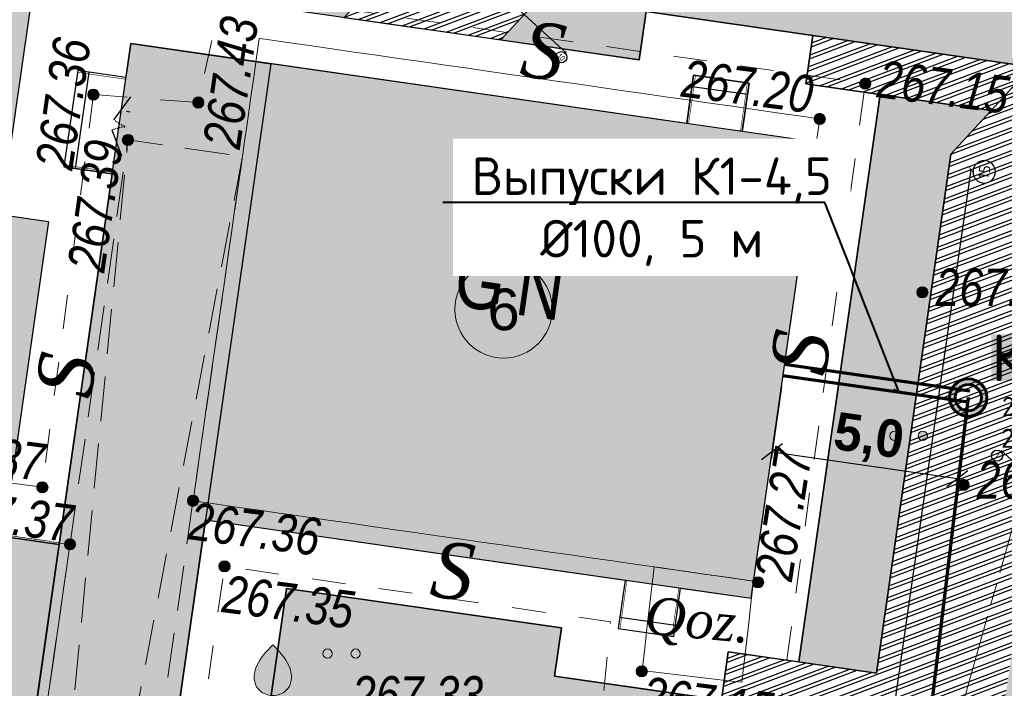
# Model space of a CAD drawing. Header units: inches. Extents: x -416310 to 1286511, y -34262 to 944600.
# Tile 37 of 84: x 136284 to 162582, y 170817 to 188658. Entities that reach past the tile are written whole.
import ezdxf
from ezdxf import colors
from ezdxf.entities.mleader import LeaderData, LeaderLine
from ezdxf.enums import TextEntityAlignment as Align
from ezdxf.math import Vec2, Vec3

# ---------------------------------------------------------------- set-up
doc = ezdxf.new("R2010")
doc.units = ezdxf.units.IN
doc.header["$MEASUREMENT"] = 0
for name, pattern in [('ACAD_ISO03W100', [30, 12, -18]), ('Auto_Street_NotBorder_Line_m1', [3, 1.5, -1.5]), ('Build_Contour_Canopy_m1', [3, 2, -1]), ('Build_Contour_Notresid_m1', [1, 1, 0]), ('Commnctn_Waterpipes_Line_Unground_m1', [10, 8, -0.5, 1, -0.5])]:
    doc.linetypes.add(name, pattern=pattern)
doc.layers.get('Defpoints').update_dxf_attribs({"color": 4, "lineweight": 30})
for name, color, linetype, lineweight, true_color in [('AUTO#_ROADS_EXIST_L', 7, 'Continuous', 15, 0x000000), ('AUTO#_ROADS_MTRAL_T', 7, 'Continuous', 15, 0x000000), ('COMMN_OBJCT_WATER_L', 7, 'Continuous', 15, 0x000000), ('GREEN_VGTAT_#####_B', 7, 'Continuous', 15, 0x000000), ('GREEN_VGTAT_SRVEY_B', 7, 'Continuous', 15, 0x000000)]:
    doc.layers.add(name, color=color, linetype=linetype, lineweight=lineweight, true_color=true_color)
for name, color, linetype, true_color in [('BUILD_CANOP_CNTUR_P', 7, 'Continuous', 0x000000), ('BUILD_NORES_CNTUR_P', 7, 'Continuous', 0x000000), ('BUILD_NORES_TITLE_T', 7, 'Continuous', 0x000000), ('RELEF_POINT_PICKT_B', 7, 'Continuous', 0x000000), ('RELEF_POINT_PICKT_T', 7, 'Continuous', 0x000000)]:
    doc.layers.add(name, color=color, linetype=linetype, true_color=true_color)
for name, color, linetype, lineweight in [('devor', 7, 'Continuous', 40), ('К1', 104, 'бытовая канализация', 40), ('ПЛАНИРОВКА', 7, 'Continuous', 30), ('Стены', 250, 'Continuous', 30), ('Цоколь', 7, 'Continuous', 9), ('Экспликация', 7, 'Continuous', 30)]:
    doc.layers.add(name, color=color, linetype=linetype, lineweight=lineweight)
for name, color, linetype in [('Номер пп.', 7, 'Continuous'), ('Штрих Железобетона', 7, 'Continuous'), ('Штрих Стекло', 7, 'Continuous')]:
    doc.layers.add(name, color=color, linetype=linetype)
doc.styles.add('ARIAL', font='arial.ttf')
doc.styles.add('FAYZXON', font='GOTHICB.TTF')
doc.styles.add('GOST', font='isocpeur.ttf')
doc.styles.get("Standard").update_dxf_attribs({"font": 'arial.ttf'})
doc.styles.add('БМ-431 (Times New Roman К)', font='timesi.ttf', dxfattribs={"height": 1})
doc.styles.add('Д-431 (Arial Narrow К)', font='ARIALNI.TTF', dxfattribs={"height": 1})
doc.styles.add('Р-131 (Arial Narrow)', font='ARIALN.TTF', dxfattribs={"height": 1})
doc.styles.add('Юлия', font='times.ttf')
doc.linetypes.add('FENCELINE1', pattern='A,6.35,-2.54,[133,ltypeshp.shx,S=2.54,R=0,X=-2.54,Y=0],-2.54,25.4', length=36.83)
doc.linetypes.add('бытовая канализация', pattern='A,5,-0.5,["К1",Standard,S=0.7,R=0,X=0,Y=-0.35],-2', length=7.5)
doc.dimstyles.new('100$0', dxfattribs={"dimtxt": 250, "dimasz": 150, "dimexe": 1.25, "dimexo": 30, "dimgap": 30, "dimtad": 1, "dimdec": 1, "dimzin": 9, "dimtxsty": 'GOST', "dimblk": 'ARCHTICK', "dimcen": 200, "dimclrd": 256, "dimclre": 256, "dimclrt": 256, "dimadec": 0, "dimazin": 0, "dimtfac": 1, "dimtdec": 1, "dimtmove": 1, "dimatfit": 3, "dimldrblk": 'OPEN90', "dimfxl": 0, "dimlwd": -1, "dimlwe": -1, "dimarcsym": 0})
doc.dimstyles.new('50', dxfattribs={"dimscale": 0.5, "dimtxt": 250, "dimasz": 100, "dimexe": 1.25, "dimexo": 30, "dimgap": 30, "dimtad": 1, "dimdec": 1, "dimtxsty": 'GOST', "dimblk": 'ARCHTICK', "dimcen": 2.5, "dimclrt": 256, "dimadec": 0, "dimazin": 0, "dimtfac": 1, "dimtdec": 1, "dimtmove": 1, "dimatfit": 3, "dimfxl": 0, "dimlwd": -1, "dimarcsym": 0})
doc.dimstyles.new('MAGENTA genplan dimension', dxfattribs={"dimtxt": 1000, "dimasz": 500, "dimexe": 200, "dimexo": 300, "dimgap": 100, "dimtad": 1, "dimdec": 1, "dimlfac": 0.001, "dimzin": 1, "dimtxsty": 'FAYZXON', "dimblk": 'OBLIQUE', "dimcen": 0, "dimclrd": 142, "dimclre": 142, "dimclrt": 6, "dimadec": 0, "dimazin": 0, "dimtfac": 1, "dimtdec": 1, "dimtmove": 0, "dimatfit": 3, "dimldrblk": 'OBLIQUE', "dimfxl": 0, "dimlwd": 30, "dimlwe": 30, "dimarcsym": 0})
pattern_1 = [(20.67471, (243342.12, 349651.24), (-100.88746, 267.34768), []), (20.67471, (243464.86, 349595.76), (-100.88746, 267.34768), [])]

# ---------------------------------------------------------------- blocks, each defined once
blk = doc.blocks.new('GreenFruit_m1')
at = {"layer": 'GREEN_VGTAT_SRVEY_B', "linetype": 'Continuous', "lineweight": 13, "true_color": 0xfffffe}
h = blk.add_hatch(color=7, dxfattribs=at)
h.dxf.hatch_style = 1
edge = h.paths.add_edge_path()
edge.add_spline(control_points=[(-0.001, 0.8), (-0.001, 0.8), (0.258, 0.802), (0.696, 0.951), (1.074, 1.608), (0.88, 2.607), (0.338, 3.157), (-0.001, 3.5)], knot_values=[1.744095, 1.744095, 1.744095, 1.744095, 1.744164, 2.114608, 2.383255, 2.810464, 3.522822, 3.522822, 3.522822, 3.522822], degree=3, periodic=0)
edge.add_spline(control_points=[(-0.001, 3.5), (-0.34, 3.157), (-0.882, 2.607), (-1.075, 1.608), (-0.697, 0.951), (-0.259, 0.802), (-0.001, 0.8), (-0.001, 0.8)], knot_values=[1.744095, 1.744095, 1.744095, 1.744095, 2.456452, 2.883662, 3.152309, 3.522752, 3.522822, 3.522822, 3.522822, 3.522822], degree=3, periodic=0)
at = {"layer": 'GREEN_VGTAT_SRVEY_B', "color": 18, "linetype": 'Continuous', "lineweight": 13, "true_color": 0x000000, "flags": 128}
blk.add_lwpolyline([(0.6, 0), (0, 0), (0, 0.8)], dxfattribs=at)
at = {"layer": 'GREEN_VGTAT_SRVEY_B', "color": 18, "linetype": 'Continuous', "lineweight": 13, "true_color": 0x000000}
for points in [[(0, 0.8), (0, 0.8), (-0.259, 0.802), (-0.697, 0.951), (-1.075, 1.608), (-0.882, 2.607), (-0.34, 3.157), (-0.001, 3.5)], [(-0.001, 0.8), (-0.001, 0.8), (0.258, 0.802), (0.696, 0.951), (1.074, 1.608), (0.88, 2.607), (0.338, 3.157), (-0.001, 3.5)]]:
    blk.add_open_spline(points, degree=3, knots=[1.743859, 1.743859, 1.743859, 1.743859, 1.744164, 2.114608, 2.383255, 2.810464, 3.522822, 3.522822, 3.522822, 3.522822], dxfattribs=at)
blk = doc.blocks.new('GreenSubshrub_m1')
at = {"layer": 'GREEN_VGTAT_#####_B', "linetype": 'Continuous', "lineweight": 13, "true_color": 0x000000}
h = blk.add_hatch(color=18, dxfattribs=at)
h.paths.add_polyline_path([(-1, 0, 1), (-0.5, 0, 1)])
h.paths.add_polyline_path([(1, 0, 1), (0.5, 0, 1)])
at = {"layer": 'GREEN_VGTAT_#####_B', "color": 18, "linetype": 'Continuous', "lineweight": 13, "true_color": 0x000000}
for centre in [(-0.75, 0), (0.75, 0)]:
    blk.add_circle(centre, 0.25, dxfattribs=at)
blk = doc.blocks.new('PointHight_m1')
at = {"layer": 'RELEF_POINT_PICKT_B', "linetype": 'Continuous', "lineweight": 15, "true_color": 0x000000}
h = blk.add_hatch(color=18, dxfattribs=at)
edge = h.paths.add_edge_path()
edge.add_arc((0, 0), 0.3, 0, 360)
at = {"layer": 'RELEF_POINT_PICKT_B', "color": 18, "linetype": 'Continuous', "lineweight": 15, "true_color": 0x000000}
blk.add_circle((0, 0), 0.3, dxfattribs=at)
blk.add_point((0, 0), dxfattribs=at)
blk = doc.blocks.new('55653')
at = {"layer": 'AUTO#_ROADS_EXIST_L', "color": 18, "linetype": 'Auto_Street_NotBorder_Line_m1', "lineweight": 15, "ltscale": 600, "true_color": 0x000000, "flags": 128}
for points in [[(-105089, 190357), (-102286, 190147), (-101643, 193101), (-84473, 190652), (-86768, 173801), (-91464, 174366), (-91278, 176290), (-101588, 177769), (-103971, 161149)], [(-105089, 190357), (-106451, 179878)], [(-106451, 179878), (-121686, 181859)]]:
    blk.add_lwpolyline(points, dxfattribs=at)
at = {"layer": 'BUILD_CANOP_CNTUR_P', "color": 18, "linetype": 'Build_Contour_Canopy_m1', "lineweight": 13, "ltscale": 600, "true_color": 0x000000, "flags": 128}
blk.add_lwpolyline([(-113661, 122957), (-104168, 189147), (-101109, 188709), (-110602, 122519)], close=True, dxfattribs=at)
for points in [[(-110602, 122519), (-104168, 189147)], [(-101109, 188709), (-113661, 122957)]]:
    blk.add_lwpolyline(points, dxfattribs=at)
at = {"layer": 'BUILD_NORES_CNTUR_P', "color": 18, "linetype": 'Build_Contour_Notresid_m1', "lineweight": 13, "ltscale": 600, "true_color": 0x000000, "flags": 128}
for points in [[(-85689, 189710), (-87458, 177373), (-102427, 179520), (-100658, 191857)], [(-105715, 178356), (-107485, 166018), (-122454, 168165), (-120685, 180503)], [(-87458, 177373), (-87771, 174676), (-90434, 174985), (-90111, 177753)]]:
    blk.add_lwpolyline(points, close=True, dxfattribs=at)
at = {"layer": 'COMMN_OBJCT_WATER_L', "color": 5, "linetype": 'Commnctn_Waterpipes_Line_Unground_m1', "lineweight": 15, "ltscale": 600, "true_color": 0x0000ff, "flags": 128}
blk.add_lwpolyline([(-71393, 191239), (-76762, 185398), (-80415, 179242), (-82420, 172149), (-83261, 161648), (-87641, 162107)], dxfattribs=at)
at = {"layer": 'GREEN_VGTAT_#####_B', "color": 18, "true_color": 0x000000, "xscale": 500, "yscale": 500, "zscale": 500}
for p in [(-83314, 181255, -353246), (-98460, 175439, -353246)]:
    blk.add_blockref('GreenSubshrub_m1', p, dxfattribs=at)
at = {"layer": 'GREEN_VGTAT_SRVEY_B', "color": 18, "true_color": 0x000000, "xscale": 500, "yscale": 500, "zscale": 500}
blk.add_blockref('GreenFruit_m1', (-100297, 173923, -353246), dxfattribs=at)
at = {"layer": 'RELEF_POINT_PICKT_B', "color": 18, "true_color": 0x000000, "xscale": 500, "yscale": 500, "zscale": 500}
for p in [(-84473, 190652, -86097), (-105089, 190357, -85887), (-102286, 190147, -85818), (-85689, 189710, -86043), (-104168, 189147, -85854), (-82946, 185080, -86083), (-106451, 179878, -85873), (-81848, 179942, -86039), (-102427, 179520, -85888), (-105715, 178356, -85876), (-101588, 177769, -85897), (-87335, 177341, -85975), (-90444, 174967, -86098)]:
    blk.add_blockref('PointHight_m1', p, dxfattribs=at)
at = {"layer": 'AUTO#_ROADS_MTRAL_T', "color": 18, "true_color": 0x000000, "style": 'БМ-431 (Times New Roman К)'}
for rotation, p in [(351.8383, (-93173, 190784)), (82.244, (-85463, 183380)), (81.8383, (-105082, 182772)), (353.4587, (-95574, 176906))]:
    blk.add_text('S', height=1500, rotation=rotation, dxfattribs=at).set_placement(p, align=Align.CENTER)
at = {"layer": 'BUILD_NORES_TITLE_T', "color": 18, "true_color": 0x000000}
for s, height, rotation, style, p in [("G'N", 1500, 351.8383, 'Р-131 (Arial Narrow)', (-93970, 185272)), ('Qoz.', 1000, 354.8352, 'БМ-431 (Times New Roman К)', (-88963, 176229))]:
    blk.add_text(s, height=height, rotation=rotation, dxfattribs=dict(at, style=style)).set_placement(p, align=Align.MIDDLE)
at = {"layer": 'RELEF_POINT_PICKT_T', "color": 18, "true_color": 0x000000, "style": 'Д-431 (Arial Narrow К)'}
for s, rotation, p in [('267.43', 81.7829, (-101676, 188949)), ('267.36', 81.7829, (-106149, 188386)), ('267.20', 352.6404, (-89353, 190805)), ('267.15', 352.6404, (-84123, 190787)), ('267.39', 81.7829, (-105296, 185660)), ('267.37', 352.6404, (-109883, 180986)), ('267.27', 81.1074, (-86929, 177420)), ('267.37', 352.6404, (-109127, 179355)), ('267.36', 352.6404, (-102520, 178992)), ('267.35', 352.6404, (-101620, 177047)), ('267.15', 352.6404, (-90421, 174341))]:
    blk.add_text(s, height=1000, rotation=rotation, dxfattribs=at).set_placement(p, align=Align.MIDDLE_LEFT)
for s, p in [('267.16', (-82596, 185215)), ('267.21', (-81498, 180077)), ('267.33', (-98182, 174338))]:
    blk.add_text(s, height=1000, dxfattribs=at).set_placement(p, align=Align.MIDDLE_LEFT)
blk = doc.blocks.new('kb-axis')
blk.add_circle((0, 0), 1)
at = {"style": 'GOST'}
blk.add_attdef('AXIS', text='', height=1, dxfattribs=at).set_placement((0, 0), align=Align.MIDDLE_CENTER)
blk = doc.blocks.new('_ArchTick')
at = {"color": 0, "linetype": 'ByBlock', "const_width": 0.15}
blk.add_lwpolyline([(-0.5, -0.5), (0.5, 0.5)], dxfattribs=at)
blk = doc.blocks.new('*D72')
at = {"ltscale": 30, "transparency": 16777216}
for p, q in [((-62050, -37370), (-62050, -37398.75)), ((-62050, -37400), (13350, -37400)), ((13350, -37370), (13350, -37398.75))]:
    blk.add_line(p, q, dxfattribs=at)
at = {"layer": 'Defpoints', "color": 0, "ltscale": 30, "transparency": 16777216}
for p in [(-62050, -37400), (13350, -37400), (13350, -37400)]:
    blk.add_point(p, dxfattribs=at)
at = {"ltscale": 30, "transparency": 16777216, "xscale": 150, "yscale": 150, "zscale": 150, "rotation": 180}
blk.add_blockref('_ArchTick', (-62050, -37400), dxfattribs=at)
at = {"ltscale": 30, "transparency": 16777216, "xscale": 150, "yscale": 150, "zscale": 150}
blk.add_blockref('_ArchTick', (13350, -37400), dxfattribs=at)
at = {"ltscale": 30, "transparency": 16777216, "insert": (-24350, -36870), "char_height": 1000, "attachment_point": 5, "style": 'GOST'}
blk.add_mtext('75400', dxfattribs=at)
blk = doc.blocks.new('_Open90')
at = {"color": 0, "linetype": 'ByBlock', "lineweight": -2}
for p, q in [((0, 0), (-1, 0)), ((-0.5, 0.5), (0, 0)), ((0, 0), (-0.5, -0.5))]:
    blk.add_line(p, q, dxfattribs=at)
blk = doc.blocks.new('Д-1')
at = {"lineweight": 30}
blk.add_lwpolyline([(0, 0), (-443, -820)], dxfattribs=at)
at = {"linetype": 'ACAD_ISO03W100', "ltscale": 2}
blk.add_arc((236, 217), 1240, 236.7811, 259.0382, dxfattribs=at)
at = {"layer": 'Defpoints'}
blk.add_line((60, -500), (-60, -500), dxfattribs=at)
blk = doc.blocks.new('A$Cef465eac')
at = {"ltscale": 30}
for p, q in [((74490, 19500), (71890, 19500)), ((71890, 18200), (71890, 19500)), ((74490, 18200), (74490, 19500)), ((74490, 19200), (71890, 19200))]:
    blk.add_line(p, q, dxfattribs=at)
at = {"ltscale": 100}
for p, q in [((75400, 3200), (76700, 3200)), ((76400, 3200), (76400, 1700)), ((76700, 3200), (76700, 1700)), ((63100, 3100), (61800, 3100)), ((61800, 3100), (61800, 1600)), ((62100, 3100), (62100, 1600)), ((61800, 1600), (63100, 1600)), ((76700, 1700), (75400, 1700))]:
    blk.add_line(p, q, dxfattribs=at)
at = {"linetype": 'FENCELINE1', "ltscale": 10, "const_width": 15}
for points in [[(71940, 18200), (71940, 19500)], [(74440, 18200), (74440, 19500)], [(75400, 3150), (76700, 3150)], [(61800, 3050), (63100, 3050)], [(61800, 1650), (63100, 1650)], [(75400, 1750), (76700, 1750)]]:
    blk.add_lwpolyline(points, dxfattribs=at)
blk = doc.blocks.new('*D50')
at = {"color": 0, "lineweight": -2, "ltscale": 30, "transparency": 16777216}
for p, q in [((-22550, -9390), (-22550, -9405)), ((-50, -9390), (-50, -9405))]:
    blk.add_line(p, q, dxfattribs=at)
at = {"color": 0, "linetype": 'Continuous', "ltscale": 30, "transparency": 16777216}
blk.add_line((-22550, -9405), (-50, -9405), dxfattribs=at)
at = {"layer": 'Defpoints', "color": 0, "ltscale": 30, "transparency": 16777216}
for p in [(-22550, -9405), (-50, -9405), (-50, -9405)]:
    blk.add_point(p, dxfattribs=at)
at = {"color": 0, "ltscale": 30, "transparency": 16777216, "xscale": 50, "yscale": 50, "zscale": 50, "rotation": 180}
blk.add_blockref('_ArchTick', (-22550, -9405), dxfattribs=at)
at = {"color": 0, "ltscale": 30, "transparency": 16777216, "xscale": 50, "yscale": 50, "zscale": 50}
blk.add_blockref('_ArchTick', (-50, -9405), dxfattribs=at)
at = {"ltscale": 30, "transparency": 16777216, "insert": (-11300, -9203), "char_height": 375, "attachment_point": 5, "style": 'GOST'}
blk.add_mtext('22500', dxfattribs=at)
blk = doc.blocks.new('нум1')
at = {"layer": 'Номер пп.', "ltscale": 100, "true_color": 0xffffff}
h = blk.add_hatch(color=7, dxfattribs=at)
edge = h.paths.add_edge_path()
edge.add_arc((0, 0), 3.515, 0, 360)
at = {"layer": 'Номер пп.', "color": 18, "lineweight": 15, "true_color": 0x000000}
blk.add_circle((0, 0), 3.515, dxfattribs=at)
at = {"layer": 'Номер пп.', "color": 0, "ltscale": 100, "style": 'Юлия'}
blk.add_attdef('ЦИФРА', text='', height=4, dxfattribs=at).set_placement((0, 0), align=Align.MIDDLE_CENTER)
blk = doc.blocks.new('Канализационный колодец')
h = blk.add_hatch(color=256)
h.set_gradient(color1=(153, 0, 0), color2=(153, 0, 0), tint=1)
h.paths.add_polyline_path([(-500, 0, 1), (500, 0, 1)])
h.paths.add_polyline_path([(350, 0, -1), (-350, 0, -1)], flags=16)
at = {"lineweight": 60}
for radius in [500, 350]:
    blk.add_circle((0, 0), radius, dxfattribs=at)
blk = doc.blocks.new('_Oblique')
at = {"color": 0, "linetype": 'ByBlock', "lineweight": -2}
blk.add_line((-0.5, -0.5), (0.5, 0.5), dxfattribs=at)
blk = doc.blocks.new('*D169')
at = {"layer": 'Defpoints', "color": 0, "transparency": 16777216}
for p in [(156670, 179158), (161620, 178448), (161329, 176418)]:
    blk.add_point(p, dxfattribs=at)
at = {"layer": 'devor', "color": 142, "lineweight": 30, "transparency": 16777216}
for p, q in [((156628, 178861), (156351, 176930)), ((161577, 178151), (161300, 176220)), ((156379, 177128), (161329, 176418))]:
    blk.add_line(p, q, dxfattribs=at)
at = {"layer": 'devor', "color": 142, "lineweight": 30, "transparency": 16777216, "xscale": 500, "yscale": 500, "zscale": 500}
for p, rotation in [((156379, 177128), 171.8382701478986), ((161329, 176418), 351.8382701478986)]:
    blk.add_blockref('_Oblique', p, dxfattribs=dict(at, rotation=rotation))
at = {"layer": 'devor', "color": 6, "transparency": 16777216, "insert": (158953, 177461), "char_height": 1000, "attachment_point": 5, "rotation": 351.8383, "style": 'FAYZXON'}
blk.add_mtext('5,0', dxfattribs=at)
blk = doc.blocks.new('A$C17045e92')
at = {"layer": 'Цоколь', "ltscale": 10000, "true_color": 0xffa8a8}
h = blk.add_hatch(color=21, dxfattribs=at)
h.dxf.hatch_style = 1
h.paths.add_polyline_path([(-12300, 0), (0, 0), (0, -14700), (-12300, -14700)])
at = {"layer": 'Цоколь', "ltscale": 10000}
h = blk.add_hatch(color=1, dxfattribs=at)
h.dxf.hatch_style = 1
h.paths.add_polyline_path([(-62200, -14700), (13500, -14700), (13500, -18480), (-62200, -18480)])
at = {"layer": 'Цоколь', "ltscale": 10000, "true_color": 0xffa8a8}
h = blk.add_hatch(color=21, dxfattribs=at)
h.dxf.hatch_style = 1
h.paths.add_polyline_path([(13500, -18480), (1200, -18480), (1200, -33200), (13500, -33200)])
at = {"layer": 'Стены', "ltscale": 10000}
for points in [[(-12300, 0), (0, 0), (0, -14700), (-12300, -14700)], [(-62200, -14700), (13500, -14700), (13500, -18480), (-62200, -18480)], [(13500, -18480), (1200, -18480), (1200, -33200), (13500, -33200)]]:
    blk.add_lwpolyline(points, close=True, dxfattribs=at)
at = {"ltscale": 10000}
blk.add_blockref('A$Cef465eac', (-61900, -32900), dxfattribs=at)
at = {"yscale": 0.8, "zscale": 0.6}
for p, xscale, rotation in [((10490, -14890), -0.8, 90), ((12090, -14890), 0.8, 270)]:
    blk.add_blockref('Д-1', p, dxfattribs=dict(at, xscale=xscale, rotation=rotation))
at = {"ltscale": 10000}
ref = blk.add_blockref('kb-axis', (13350, -37750), dxfattribs=dict(at, xscale=-300, yscale=300, zscale=300))
ref.add_attrib('AXIS', '15', dxfattribs={"height": 300, "style": 'GOST'}).set_placement((13350, -37750), align=Align.MIDDLE_CENTER)
at = {"ltscale": 30}
dim = blk.add_linear_dim(base=(13350, -37400), p1=(-62050, -37400), p2=(13350, -37400), dimstyle='100$0', override={"dimtxt": 1000}, dxfattribs=at)
dim.commit()
dim.dimension.update_dxf_attribs({"geometry": '*D72', "text_midpoint": (-24350, -36870)})
blk = doc.blocks.new('A$C0747a730')
at = {"ltscale": 10000, "xscale": 150, "yscale": 150, "zscale": 150}
for p, values in [((-22550, -9580.29), {'AXIS': '1'}), ((-50, -9580.29), {'AXIS': '10'})]:
    blk.add_blockref('kb-axis', p, dxfattribs=at).add_auto_attribs(values)
at = {"ltscale": 30}
dim = blk.add_linear_dim(base=(-50, -9405.29), p1=(-22550, -9405.29), p2=(-50, -9405.29), dimstyle='50', override={"dimtxt": 750}, dxfattribs=at)
dim.commit()
dim.dimension.update_dxf_attribs({"geometry": '*D50', "text_midpoint": (-11300, -9202.79)})

msp = doc.modelspace()

# ---------------------------------------------------------------- hatches: boundary and pattern name
h = msp.add_hatch()
h.set_pattern_fill('AR-CONC', color=34, scale=8, angle=-3.00148808)
h.set_pattern_definition([(46.9985, (243342.1, -3697.8), (1448.801, -203.654), [152.4, -1676.4]), (351.9985, (243342.1, -3697.8), (-201.528, 1541.121), [121.92, -1341.125]), (97.44996, (243462.9, -3714.8), (1247.273, 1337.467), [129.52, -1424.722]), (43.1827, (243363.4, -3292), (2148.046, -449.431), [228.6, -2514.6]), (93.6341, (243542.4, -3329.4), (2000.273, 1877.246), [194.28, -2137.085]), (348.1827, (243363.4, -3292), (2000.273, 1877.246), [182.88, -2011.678]), (17.9985, (243561, -3404.1), (1168.413, -880.51), [152.4, -1676.4]), (322.9985, (243561, -3404), (570.893, 1445.594), [121.92, -1341.12]), (68.44996, (243658.4, -3477.4), (1739.306, 565.084), [129.52, -1424.7195]), (34.4985, (243342.1, -3697.8), (60.0946, 674.2186), [0, -1324.864, 0, -1361.44, 0, -1346.2]), (4.4985, (243342.1, -3697.8), (575.7891, 772.3547), [0, -776.224, 0, -1294.384, 0, -513.08]), (324.4985, (242889.6, -3674.1), (1080.837, -102.5653), [0, -508, 0, -1584.96, 0, -2103.12]), (314.4985, (242686.7, -3663.4), (1194.059, 141.0823), [0, -660.4, 0, -1052.576, 0, -1493.52])])
edge = h.paths.add_edge_path()
edge.add_line((163711.9766, 178248.9083), (163371.4871, 175874.8431))
edge.add_line((163371.4871, 175874.8431), (161009.1695, 159403.5697))
edge.add_arc((164473.719, 158906.6824), 3500, 171.83827018, 261.83827017)
edge.add_line((163976.8317, 155442.1329), (181302.5339, 154010.7941))
edge.add_line((181302.5339, 154010.7941), (186471.338, 159692.0773))
edge.add_line((186471.338, 159692.0773), (180218.3276, 165404.4811))
edge.add_line((180218.3276, 165404.4811), (179105.4503, 164186.284))
edge.add_line((179105.4503, 164186.284), (163711.9766, 178248.9083))
h.paths.add_polyline_path([(148268.7252, 192354.3967), (144947.3864, 188718.7353), (136693.5001, 189902.5115), (126568.974, 179024.4183), (117480.1441, 187483.6303), (134078.7014, 205317.6159)])
at = {"layer": 'Штрих Железобетона', "true_color": 0x969696}
h = msp.add_hatch(dxfattribs=at)
h.set_pattern_fill('ANSI33', color=252, scale=100, angle=49.68473873)
h.set_pattern_definition([(94.68474, (243342.1, -3697.8), (-632.8786, -51.8624), []), (94.68474, (243632.6, -3355.43), (-632.8786, -51.8624), [317.5, -158.75])])
h.paths.add_polyline_path([(219726.7522, 150330.807), (211529.5591, 157870.6175), (208830.5591, 157752.6175), (207075.5591, 157175.6175), (203463.5591, 153141.6175), (191779.5591, 139723.6175), (183637.5591, 130540.6175), (171212.5591, 116269.6175), (157295.5591, 100588.6175), (140749.5591, 81506.6175), (124845.7974, 63964.093), (125043.5591, 63211.6175), (120034.1209, 57835.065), (110270.994, 66931.5595), (107951.5591, 69226.6175), (97686.5591, 78559.6175), (80048.5591, 94536.6175), (52939.5591, 118573.6175), (48881.9647, 122249.2167), (47097.616, 122928.6015), (41489.6623, 117960.5956), (36469.6365, 123051.1849), (59157.5591, 145424.6175), (80952.5591, 168643.6175), (99264.5591, 188150.6175), (120003.5591, 210673.6175), (131251.5591, 222756.6175), (133139.4069, 228816.5456), (132475.065, 231845.9707), (150627.1986, 229675.4977), (149362.6111, 225950.2987), (152290.5591, 220690.6175), (167284.5591, 206772.6175), (215675.5591, 161886.6175), (223692.3005, 154846.4072)])
h.paths.add_polyline_path([(119804.5591, 66001.6175), (121117.5591, 66248.6175), (137816.5591, 84927.6175), (154876.5591, 104590.6175), (166715.5591, 118096.6175), (179953.5591, 133071.6175), (187343.5591, 141567.6175), (200379.5591, 156555.6175), (203698.5591, 160463.6175), (204310.1718, 162200.1597), (204296.5591, 164030.6175), (163664.5591, 201497.6175), (148503.5591, 215808.6175), (144959.2842, 219671.5143), (143828.011, 220534.9435), (140869.474, 220658.1505), (136554.5591, 219263.6175), (126303.5591, 208135.6175), (104005.5591, 184028.6175), (86585.5591, 165468.6175), (64731.5591, 142170.6175), (54470.9689, 131510.8251), (54095.8361, 130073.5887), (54721.059, 127449.07), (56095.5591, 124044.6175), (82895.5591, 98997.6175), (111337.5591, 74191.6175), (112202.5591, 73419.6175)], flags=16)
at = {"layer": 'Штрих Железобетона', "true_color": 0x90ca77}
h = msp.add_hatch(color=73, dxfattribs=at)
h.dxf.hatch_style = 1
h.paths.add_polyline_path([(165213.5333, 155330.0325), (181302.5339, 154010.7941), (186479.4946, 159701.0426), (182100.9958, 163684.5798), (186913.3471, 168952.3592), (168751.1363, 185544.3482), (164014.7033, 180359.6717), (164339.1059, 182621.5714), (168239.995, 186851.9855), (195738.8813, 161730.5271), (191953.1567, 157586.5316), (194347.5447, 155426.6597), (176403.4838, 135005.69), (176320.1425, 134913.2056), (164062.1032, 141379.8508), (164236.4413, 143492.0481), (164318.7802, 144489.627), (164544.3919, 147223.0323), (173680.2439, 146729.4823), (173574.8206, 144778.046), (182327.2266, 144305.2111), (182687.1774, 150968.0761), (173934.7714, 151440.911), (173823.2439, 149376.4823), (169970.5591, 149584.6175), (164762.5368, 149865.9727)])
edge = h.paths.add_edge_path(flags=17)
edge.add_line((128766.6232, 125475.3074), (127731.678, 118259.1458))
edge.add_line((127731.678, 118259.1458), (126444.8453, 118443.7039))
edge.add_line((126444.8453, 118443.7039), (125520.635, 111999.6419))
edge.add_line((125520.635, 111999.6419), (125020.9057, 108515.2764))
edge.add_line((125020.9057, 108515.2764), (111021.7879, 121094.0871))
edge.add_arc((113372.6043, 123701.6888), 3510.8297, 171.93263841, 227.96457134, ccw=False)
edge.add_line((109896.5187, 124194.389), (111699.0683, 136762.6771))
edge.add_line((111699.0683, 136762.6771), (114170.9009, 136408.1657))
edge.add_line((114170.9009, 136408.1657), (113957.9492, 134923.3588))
edge.add_line((113957.9492, 134923.3588), (115244.7819, 134738.8007))
edge.add_line((115244.7819, 134738.8007), (114030.9573, 126275.4013))
edge.add_line((114030.9573, 126275.4013), (121504.4854, 125203.5444))
edge.add_line((121504.4854, 125203.5444), (121689.0436, 126490.3771))
edge.add_line((121689.0436, 126490.3771), (128766.6232, 125475.3074))
edge = h.paths.add_edge_path()
edge.add_line((114383.8526, 137892.9726), (111912.02, 138247.484))
edge.add_line((111912.02, 138247.484), (112714.138, 143840.2567))
edge.add_arc((116178.6874, 143343.3695), 3500, 81.83827018, 171.83827018, ccw=False)
edge.add_line((116675.5747, 146807.9189), (123255.3732, 145864.2412))
edge.add_line((123255.3732, 145864.2412), (122673.3052, 141805.769))
edge.add_line((122673.3052, 141805.769), (116387.6226, 142707.2645))
edge.add_line((116387.6226, 142707.2645), (115883.6369, 139193.2214))
edge.add_line((115883.6369, 139193.2214), (114596.8043, 139377.7796))
edge.add_line((114596.8043, 139377.7796), (114383.8526, 137892.9726))
h.paths.add_polyline_path([(131520.7983, 144678.8102), (130938.7304, 140620.3379), (124653.0478, 141521.8334), (125235.1157, 145580.3057)])
h.paths.add_polyline_path([(146525.6856, 139698.1518), (150348.6218, 139149.8645), (149113.5021, 130537.9844), (142293.3668, 131516.1313), (137985.3158, 132133.994), (138709.3515, 137182.3375), (137323.5317, 137381.0924), (138019.1739, 142231.4617), (142255.823, 141623.8395), (142071.2648, 140337.0068)])
edge = h.paths.add_edge_path()
edge.add_line((113167.3094, 173122.5128), (119310.1349, 172241.506))
edge.add_line((119310.1349, 172241.506), (119097.1832, 170756.6991))
edge.add_line((119097.1832, 170756.6991), (120384.0159, 170572.1409))
edge.add_line((120384.0159, 170572.1409), (119340.5526, 163296.587))
edge.add_line((119340.5526, 163296.587), (124388.8962, 162572.5513))
edge.add_line((124388.8962, 162572.5513), (124204.338, 161285.7187))
edge.add_line((124204.338, 161285.7187), (125441.6771, 161108.2589))
edge.add_line((125441.6771, 161108.2589), (124618.2639, 155367.0055))
edge.add_line((124618.2639, 155367.0055), (121235.9982, 155852.0916))
edge.add_line((121235.9982, 155852.0916), (118615.6502, 158242.2006))
edge.add_line((118615.6502, 158242.2006), (110790.4497, 165379.8334))
edge.add_arc((113149.1098, 167965.7031), 3500, 137.05487217, 227.63098815, ccw=False)
edge.add_line((110587.087, 170350.2448), (113167.3094, 173122.5128))
h.paths.add_polyline_path([(136693.5001, 189902.5115), (135769.2898, 183458.4494), (137056.1225, 183273.8913), (136063.7676, 176354.6911), (134895.7195, 176522.2131), (135080.2776, 177809.0457), (130625.8569, 178447.9008), (130441.2988, 177161.0681), (121512.6598, 178441.6176), (121022.8709, 175026.5617), (119736.0383, 175211.1198), (119523.0866, 173726.3129), (114411.5909, 174459.4059), (122331.2774, 182968.5536), (126568.974, 179024.4183)], flags=17)
h.paths.add_polyline_path([(127421.4197, 160824.3233), (126598.0065, 155083.0699), (132883.6891, 154181.5745), (133891.6604, 161209.6605), (128843.3169, 161933.6963), (128658.7588, 160646.8636)])
h.paths.add_polyline_path([(148822.9586, 156138.5331), (155532.0932, 155176.3059), (154568.9511, 148343.8369), (155861.3382, 148158.4822), (157047.7328, 156435.9074), (157743.6217, 161287.9971), (148241.5997, 162650.7814), (147522.7098, 157638.3174), (149007.5168, 157425.3657)])
edge = h.paths.add_edge_path()
edge.add_line((102739.5473, 123155.4234), (89917.8001, 108884.2211))
edge.add_line((89917.8001, 108884.2211), (84588.5591, 108552.6175))
edge.add_line((84588.5591, 108552.6175), (81442.5293, 105073.165))
edge.add_line((81442.5293, 105073.165), (117991.7267, 72026.338))
edge.add_line((117991.7267, 72026.338), (119492.1312, 71363.5249))
edge.add_line((119492.1312, 71363.5249), (172788.9797, 131088.6714))
edge.add_line((172788.9797, 131088.6714), (163984.3922, 135756.0845))
edge.add_line((163984.3922, 135756.0845), (152181.1118, 137290.1684))
edge.add_line((152181.1118, 137290.1684), (151691.5962, 133875.911))
edge.add_line((151691.5962, 133875.911), (154409.2369, 133485.1646))
edge.add_line((154409.2369, 133485.1646), (154704.6659, 135540.4516))
edge.add_line((154704.6659, 135540.4516), (157133.4537, 135191.3352))
edge.add_line((157133.4537, 135191.3352), (156400.0407, 130089.012))
edge.add_line((156400.0407, 130089.012), (153971.2529, 130438.1284))
edge.add_line((153971.2529, 130438.1284), (154266.9583, 132495.3379))
edge.add_line((154266.9583, 132495.3379), (151549.4604, 132885.0827))
edge.add_line((151549.4604, 132885.0827), (150957.4495, 128758.1761))
edge.add_line((150957.4495, 128758.1761), (142939.4922, 129908.1152))
edge.add_line((142939.4922, 129908.1152), (142428.4081, 126344.5786))
edge.add_line((142428.4081, 126344.5786), (143913.215, 126131.6269))
edge.add_line((143913.215, 126131.6269), (143728.6569, 124844.7942))
edge.add_line((143728.6569, 124844.7942), (150261.8073, 123907.8068))
edge.add_line((150261.8073, 123907.8068), (148089.7002, 108762.7763))
edge.add_line((148089.7002, 108762.7763), (142546.421, 109557.7959))
edge.add_line((142546.421, 109557.7959), (142361.8629, 108270.9632))
edge.add_line((142361.8629, 108270.9632), (137907.4421, 108909.8183))
edge.add_line((137907.4421, 108909.8183), (138034.4614, 109765.232))
edge.add_line((138034.4614, 109765.232), (127442.8387, 111284.2874))
edge.add_line((127442.8387, 111284.2874), (126810.7183, 106907.0527))
edge.add_line((126810.7183, 106907.0527), (133733.7873, 100686.3781))
edge.add_line((133733.7873, 100686.3781), (131060.5022, 97710.8871))
edge.add_line((131060.5022, 97710.8871), (125713.5764, 91760.2245))
edge.add_line((125713.5764, 91760.2245), (116787.4048, 99780.7728))
edge.add_line((116787.4048, 99780.7728), (119794.4318, 103127.3318))
edge.add_arc((117191.0169, 105466.6118), 3500, 318.05894504, 408.06236728)
edge.add_line((119530.1414, 108070.1664), (105120.8648, 121015.9644))
edge.add_line((105120.8648, 121015.9644), (102739.5473, 123155.4234))
edge = h.paths.add_edge_path()
edge.add_line((102322.777, 165882.4931), (109811.8958, 159051.4119))
edge.add_arc((107453.2356, 156465.5422), 3500, 4.33721997, 47.63098815, ccw=False)
edge.add_line((110943.2124, 156730.2349), (110611.4836, 153832.9659))
edge.add_line((110611.4836, 153832.9659), (109968.4439, 149334.4984))
edge.add_line((109968.4439, 149334.4984), (107259.2474, 149722.1545))
edge.add_line((107259.2474, 149722.1545), (108250.7711, 156651.5759))
edge.add_line((108250.7711, 156651.5759), (93402.011, 158776.2695))
edge.add_line((93402.011, 158776.2695), (90994.0248, 141947.6747))
edge.add_line((90994.0248, 141947.6747), (90356.6167, 137493.0467))
edge.add_line((90356.6167, 137493.0467), (96296.1208, 136643.1693))
edge.add_line((96296.1208, 136643.1693), (96933.5289, 141097.7973))
edge.add_line((96933.5289, 141097.7973), (105842.7849, 139822.9811))
edge.add_line((105842.7849, 139822.9811), (106834.3086, 146752.4025))
edge.add_line((106834.3086, 146752.4025), (109543.4636, 146364.7523))
edge.add_line((109543.4636, 146364.7523), (107544.1799, 132393.5479))
edge.add_line((107544.1799, 132393.5479), (91318.7859, 114333.9281))
edge.add_line((91318.7859, 114333.9281), (92492.117, 113245.8422))
edge.add_line((92492.117, 113245.8422), (89614.9581, 110043.4302))
edge.add_line((89614.9581, 110043.4302), (88574.4722, 109987.8548))
edge.add_line((88574.4722, 109987.8548), (84523.3909, 109771.4747))
edge.add_line((84523.3909, 109771.4747), (79891.9959, 113839.2894))
edge.add_line((79891.9959, 113839.2894), (76248.608, 109746.0271))
edge.add_line((76248.608, 109746.0271), (59461.5933, 124828.0681))
edge.add_line((59461.5933, 124828.0681), (95997.9828, 164884.005))
edge.add_line((95997.9828, 164884.005), (98214.4425, 162862.2963))
edge.add_line((98214.4425, 162862.2963), (99798.1144, 164598.5231))
edge.add_line((99798.1144, 164598.5231), (100536.9343, 163924.6202))
edge.add_line((100536.9343, 163924.6202), (102322.777, 165882.4931))
edge = h.paths.add_edge_path()
edge.add_line((159168.4455, 171222.5894), (161154.1951, 185068.2404))
edge.add_line((161154.1951, 185068.2404), (165286.7581, 189549.899))
edge.add_line((165286.7581, 189549.899), (139833.0917, 212802.9578))
edge.add_line((139833.0917, 212802.9578), (102945.2734, 172535.6866))
edge.add_line((102945.2734, 172535.6866), (103032.4483, 172456.1715))
edge.add_arc((105391.1084, 175042.0413), 3500, 227.63098815, 317.05487217)
edge.add_line((107953.1312, 172657.4996), (119769.2546, 185353.0953))
edge.add_line((119769.2546, 185353.0953), (117480.1441, 187483.6303))
edge.add_line((117480.1441, 187483.6303), (134078.7014, 205317.6159))
edge.add_line((134078.7014, 205317.6159), (136455.9052, 203145.9343))
edge.add_line((136455.9052, 203145.9343), (137568.7825, 204364.1314))
edge.add_line((137568.7825, 204364.1314), (135686.1143, 206084.0327))
edge.add_line((135686.1143, 206084.0327), (140498.4656, 211351.8121))
edge.add_line((140498.4656, 211351.8121), (158660.6764, 194759.8231))
edge.add_line((158660.6764, 194759.8231), (153848.3251, 189492.0436))
edge.add_line((153848.3251, 189492.0436), (151965.6569, 191211.9449))
edge.add_line((151965.6569, 191211.9449), (150852.7796, 189993.7479))
edge.add_line((150852.7796, 189993.7479), (149138.8315, 188117.5963))
edge.add_line((149138.8315, 188117.5963), (152828.4019, 187588.4365))
edge.add_line((152828.4019, 187588.4365), (153012.9601, 188875.2691))
edge.add_line((153012.9601, 188875.2691), (157467.3808, 188236.4141))
edge.add_line((157467.3808, 188236.4141), (163303.7351, 187399.3615))
edge.add_line((163303.7351, 187399.3615), (162234.1793, 186239.4556))
edge.add_line((162234.1793, 186239.4556), (159262.5652, 186665.6458))
edge.add_line((159262.5652, 186665.6458), (157090.4581, 171520.6153))
edge.add_line((157090.4581, 171520.6153), (159168.4455, 171222.5894))
h.paths.add_polyline_path([(158983.8873, 169935.7567), (150570.7238, 171142.3765), (150755.2819, 172429.2091), (143410.437, 173482.6101), (142714.7948, 168632.2409), (143704.6661, 168490.2731), (143188.4447, 164890.9159), (157956.5818, 162772.863)])
h.paths.add_polyline_path([(136878.7477, 125827.2113), (137574.3898, 130677.5806), (141454.6853, 130121.0669), (140943.6012, 126557.5303), (139458.7943, 126770.482), (139274.2362, 125483.6493)], flags=17)
h.paths.add_polyline_path([(114077.0288, 153343.021), (113707.9125, 150769.3557), (116704.749, 150339.548), (117091.5725, 152910.3571)])
at = {"layer": 'Штрих Стекло'}
h = msp.add_hatch(dxfattribs=at)
h.set_pattern_fill('ANSI32', color=253, scale=30, angle=-24.32528621)
h.set_pattern_definition(pattern_1)
edge = h.paths.add_edge_path()
edge.add_line((111770.555, 157808.9744), (117190.7069, 153569.1994))
edge.add_line((117190.7069, 153569.1994), (117091.5725, 152910.3571))
edge.add_line((117091.5725, 152910.3571), (114077.0288, 153343.021))
edge.add_line((114077.0288, 153343.021), (113707.9125, 150769.3557))
edge.add_line((113707.9125, 150769.3557), (116704.749, 150339.548))
edge.add_line((116704.749, 150339.548), (116178.6874, 146843.3695))
edge.add_arc((116178.6874, 143343.3695), 3500, 90, 171.83827018)
edge.add_line((112714.138, 143840.2567), (111912.02, 138247.484))
edge.add_line((111912.02, 138247.484), (114383.8526, 137892.9726))
edge.add_line((114383.8526, 137892.9726), (114170.9009, 136408.1657))
edge.add_line((114170.9009, 136408.1657), (111699.0683, 136762.6771))
edge.add_line((111699.0683, 136762.6771), (110485.2437, 128299.2777))
edge.add_line((110485.2437, 128299.2777), (110261.2467, 126737.4575))
edge.add_line((110261.2467, 126737.4575), (105120.8648, 121015.9644))
edge.add_line((105120.8648, 121015.9644), (102739.5473, 123155.4234))
edge.add_line((102739.5473, 123155.4234), (89917.8001, 108884.2211))
edge.add_line((89917.8001, 108884.2211), (84588.5591, 108552.6175))
edge.add_line((84588.5591, 108552.6175), (84523.7638, 109771.4945))
edge.add_line((84523.7638, 109771.4945), (89614.9581, 110043.4302))
edge.add_line((89614.9581, 110043.4302), (92492.117, 113245.8422))
edge.add_line((92492.117, 113245.8422), (91318.7803, 114333.9218))
edge.add_line((91318.7803, 114333.9218), (107544.1799, 132393.5479))
edge.add_line((107544.1799, 132393.5479), (109543.4636, 146364.7523))
edge.add_line((109543.4636, 146364.7523), (106834.3086, 146752.4025))
edge.add_line((106834.3086, 146752.4025), (106338.5468, 143287.6918))
edge.add_line((106338.5468, 143287.6918), (105842.7849, 139822.9811))
edge.add_line((105842.7849, 139822.9811), (96933.5289, 141097.7973))
edge.add_line((96933.5289, 141097.7973), (96296.1208, 136643.1693))
edge.add_line((96296.1208, 136643.1693), (90356.6167, 137493.0467))
edge.add_line((90356.6167, 137493.0467), (90994.0248, 141947.6747))
edge.add_line((90994.0248, 141947.6747), (93402.011, 158776.2695))
edge.add_line((93402.011, 158776.2695), (108250.7711, 156651.5759))
edge.add_line((108250.7711, 156651.5759), (107238.1212, 149725.1774))
edge.add_line((107238.1212, 149725.1774), (109968.4439, 149334.4984))
edge.add_line((109968.4439, 149334.4984), (110612.3181, 153834.0193))
edge.add_line((110612.3181, 153834.0193), (110943.2124, 156730.2349))
edge.add_line((110943.2124, 156730.2349), (111770.555, 157808.9744))
edge = h.paths.add_edge_path()
edge.add_arc((164473.719, 158906.6824), 3500, 171.83827018, 261.83827017, ccw=False)
edge.add_line((161009.1695, 159403.5697), (164339.1059, 182621.5714))
edge.add_line((164339.1059, 182621.5714), (172080.4085, 191016.8153))
edge.add_arc((173550.7269, 189661.0263), 2000, 47.32066949, 137.32066949, ccw=False)
edge.add_line((174906.5159, 191131.3447), (169025.2423, 196554.5008))
edge.add_arc((167669.4533, 195084.1824), 2000, -42.67933051, 47.32066949, ccw=False)
edge.add_line((169139.7717, 193728.3934), (163303.7351, 187399.3615))
edge.add_line((163303.7351, 187399.3615), (157467.3808, 188236.4141))
edge.add_line((157467.3808, 188236.4141), (157282.8227, 186949.5814))
edge.add_line((157282.8227, 186949.5814), (162234.1793, 186239.4556))
edge.add_line((162234.1793, 186239.4556), (161154.1951, 185068.2404))
edge.add_line((161154.1951, 185068.2404), (159168.4455, 171222.5894))
edge.add_line((159168.4455, 171222.5894), (155209.7026, 171790.3541))
edge.add_line((155209.7026, 171790.3541), (155025.1445, 170503.5214))
edge.add_line((155025.1445, 170503.5214), (158983.8873, 169935.7567))
edge.add_line((158983.8873, 169935.7567), (157956.5818, 162772.863))
edge.add_line((157956.5818, 162772.863), (143188.4447, 164890.9159))
edge.add_line((143188.4447, 164890.9159), (142975.493, 163406.109))
edge.add_line((142975.493, 163406.109), (146756.8013, 162863.7921))
edge.add_line((146756.8013, 162863.7921), (146037.9029, 157851.2691))
edge.add_line((146037.9029, 157851.2691), (147522.7098, 157638.3174))
edge.add_line((147522.7098, 157638.3174), (148241.5997, 162650.7814))
edge.add_line((148241.5997, 162650.7814), (157743.6302, 161288.056))
edge.add_line((157743.6302, 161288.056), (157047.7328, 156435.9074))
edge.add_line((157047.7328, 156435.9074), (163976.8317, 155442.1329))

# ---------------------------------------------------------------- next in the draw order: block references
msp.add_blockref('55653', (243342.1189, -3697.8051))

# ---------------------------------------------------------------- next in the draw order: hatches: boundary and pattern name
h = msp.add_hatch(dxfattribs=at)
h.set_pattern_fill('ANSI32', color=253, scale=30, angle=-24.32528621)
h.set_pattern_definition(pattern_1)
h.paths.add_polyline_path([(150852.7796, 189993.7479), (148268.7252, 192354.3967), (144947.3864, 188718.7353), (149138.8315, 188117.5963)])

# ---------------------------------------------------------------- next in the draw order: linework, layer by layer
for points in [[(169139.7717, 193728.3934), (163303.7351, 187399.3615), (157467.3808, 188236.4141), (157282.8227, 186949.5814), (162234.1793, 186239.4556), (161154.1951, 185068.2404), (159168.4455, 171222.5894), (155209.7026, 171790.3541), (155025.1445, 170503.5214), (158983.8873, 169935.7567), (157956.5818, 162772.863), (143188.4447, 164890.9159), (142975.493, 163406.109), (146756.8013, 162863.7921), (146037.9029, 157851.2691), (147522.7098, 157638.3174), (148241.5997, 162650.7814), (157743.6302, 161288.056), (157047.7328, 156435.9074), (163976.8317, 155442.1329)], [(150852.7796, 189993.7479), (148268.7252, 192354.3967), (144947.3864, 188718.7353), (149138.8315, 188117.5963), (150852.7796, 189993.7479)], [(136693.5001, 189902.5115), (135769.2898, 183458.4494), (137056.1225, 183273.8913), (136063.7676, 176354.6911), (134895.7195, 176522.2131), (135080.2776, 177809.0457), (130625.8569, 178447.9008), (130441.2988, 177161.0681), (121512.6598, 178441.6176), (121022.8709, 175026.5617), (119736.0383, 175211.1198), (119523.0866, 173726.3129), (114411.5909, 174459.4059), (122331.2774, 182968.5536), (126568.974, 179024.4183), (136693.5001, 189902.5115)], [(142714.7948, 168632.2409), (143410.437, 173482.6101), (150755.2819, 172429.2091), (150570.7238, 171142.3765), (155025.1445, 170503.5214), (155209.7026, 171790.3541), (157090.4581, 171520.6153), (159262.5652, 186665.6458), (157282.8227, 186949.5814), (157467.3808, 188236.4141), (153012.9601, 188875.2691), (152828.4019, 187588.4365), (136693.5001, 189902.5115), (135769.2898, 183458.4494), (137056.1225, 183273.8913), (136063.7676, 176354.6911)], [(150852.7796, 189993.7479), (149138.8315, 188117.5963), (152828.4019, 187588.4365), (153012.9601, 188875.2691), (157467.3808, 188236.4141), (163303.7351, 187399.3615), (162234.1793, 186239.4556), (159262.5652, 186665.6458), (157090.4581, 171520.6153), (159168.4455, 171222.5894), (161154.1951, 185068.2404), (165286.7581, 189549.899)], [(140552.0554, 170457.7705), (141247.6976, 175308.1398), (152453.0405, 173701.0644), (152268.4824, 172414.2317), (153753.2893, 172201.28), (153937.8474, 173488.1127), (155818.6028, 173218.3739), (157564.8066, 185393.7906), (155585.0641, 185677.7262), (155769.6222, 186964.5588), (154284.8153, 187177.5105), (154100.2572, 185890.6779), (139252.188, 188020.1947), (139122.9973, 187119.4119), (137836.1647, 187303.97), (137467.0484, 184730.3047), (138753.8811, 184545.7465), (137335.6228, 174656.9325), (133197.9609, 175250.3578)]]:
    msp.add_lwpolyline(points)
msp.add_lwpolyline([(158983.8873, 169935.7567), (150570.7238, 171142.3765), (150755.2819, 172429.2091), (143410.437, 173482.6101), (142714.7948, 168632.2409), (143704.6661, 168490.2731), (143188.4447, 164890.9159), (157956.5818, 162772.863)], close=True)
at = {"layer": 'К1', "color": 14, "lineweight": 70, "ltscale": 1250}
for points in [[(161662.3563, 178744.724), (156712.9999, 179454.5629)], [(161619.766, 178447.7626), (156670.4096, 179157.6016)], [(161619.766, 178573.64), (157513.7742, 144183.6293)]]:
    msp.add_lwpolyline(points, dxfattribs=at)

# ---------------------------------------------------------------- next in the draw order: block references
for name, p, rotation in [('A$C0747a730', (157247.904, 194695.9929, -353246.4), 317.5869085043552), ('A$C17045e92', (122784.5151, 176743.859), 81.8382701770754), ('A$C0747a730', (185500.5747, 168888.529), 317.5869085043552)]:
    msp.add_blockref(name, p, dxfattribs=dict(rotation=rotation))
msp.add_blockref('Канализационный колодец', (161619.766, 178573.64))
at = {"layer": 'Экспликация', "color": 18, "ltscale": 0.5, "true_color": 0x000000}
ref = msp.add_blockref('нум1', (149208.632, 180929.0431), dxfattribs=dict(at, xscale=369.9594313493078, yscale=369.9594313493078, zscale=369.9594313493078, rotation=0.05054835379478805))
ref.add_attrib('ЦИФРА', '6', dxfattribs={"layer": 'ПЛАНИРОВКА', "color": 18, "ltscale": 100, "true_color": 0x000000, "height": 1109.8783, "rotation": 0.05054835, "style": 'ARIAL'}).set_placement((149208.632, 180929.0431), align=Align.MIDDLE_CENTER)

# ---------------------------------------------------------------- next in the draw order: texts
at = {"lineweight": 30, "ltscale": 0.2, "insert": (162232.5483, 180262.9985), "char_height": 1250, "attachment_point": 1, "style": 'GOST', "bg_fill": 1, "box_fill_scale": 1, "bg_fill_color": 4, "bg_fill_transparency": 0}
msp.add_mtext_dynamic_manual_height_columns('КК1', width=2115.170499, gutter_width=22437.8617, heights=[0], dxfattribs=at)
at = {"layer": 'Defpoints', "color": 4, "ltscale": 1500, "insert": (163431.8665, 177488.8412), "char_height": 508.063589, "width": 1831.704652, "attachment_point": 5, "style": 'GOST'}
msp.add_mtext('\\pt5542.56731;267.21\\P266,31\\P0.90', dxfattribs=at)

# ---------------------------------------------------------------- next in the draw order: leaders
ml = msp.add_multileader_mtext('Standard')
ml.set_content('Выпуски К1-4,5\\P%%C100, 5 м', color=256, style='GOST')
ml.set_leader_properties(lineweight=40)
ml.build(insert=Vec2(0, 0))
ml.multileader.update_dxf_attribs({"text_left_attachment_type": 6, "text_right_attachment_type": 6, "dogleg_length": 0.001, "arrow_head_size": 600, "scale": 500})
ctx = ml.context
ctx.base_point, ctx.scale, ctx.char_height, ctx.arrow_head_size, ctx.landing_gap_size, ctx.plane_origin = Vec3(148541.897, 183782.1346), 500, 1000, 600, 0, Vec3(149047.98, 191037.5201)
ctx.left_attachment, ctx.right_attachment, ctx.text_align_type = 6, 6, 1
notes = []
notes.append((ctx, [(0, (1, 1, 0), (157792.397, 183782.1346), (-1, 0), 0.5, [(1, [(159113.169, 179110.3296), (159770.1255, 178713.0389)], 0, [])])]))
ctx.mtext.insert, ctx.mtext.alignment, ctx.mtext.flow_direction = Vec3(153166.897, 184982.1346), 2, 5
ctx.mtext.has_bg_fill, ctx.mtext.bg_color, ctx.mtext.bg_scale_factor, ctx.mtext.bg_transparency, ctx.mtext.use_window_bg_color = 1, -1027028792, 1.5, 0, 1
for ctx, leaders in notes:
    for number, flags, end, landing, length, lines in leaders:
        leader = LeaderData()
        leader.index, (leader.has_last_leader_line, leader.has_dogleg_vector, leader.attachment_direction) = number, flags
        leader.last_leader_point, leader.dogleg_vector, leader.dogleg_length = Vec3(end), Vec3(landing), length
        for number, points, colour, breaks in lines:
            line = LeaderLine()
            line.index, line.vertices, line.color, line.breaks = number, Vec3.list(points), colors.encode_raw_color(colour), breaks
            leader.lines.append(line)
        ctx.leaders.append(leader)

# ---------------------------------------------------------------- next in the draw order: dimensions: what is measured, and where the dimension line sits
at = {"layer": 'devor'}
dim = msp.add_aligned_dim(p1=(156670.4096, 179157.6016), p2=(161619.766, 178447.7626), distance=-2050.3061, dimstyle='MAGENTA genplan dimension', dxfattribs=at)
dim.commit()
dim.dimension.update_dxf_attribs({"geometry": '*D169', "text_midpoint": (158952.7026, 177461.2751)})

doc.saveas('drawing.dxf')
